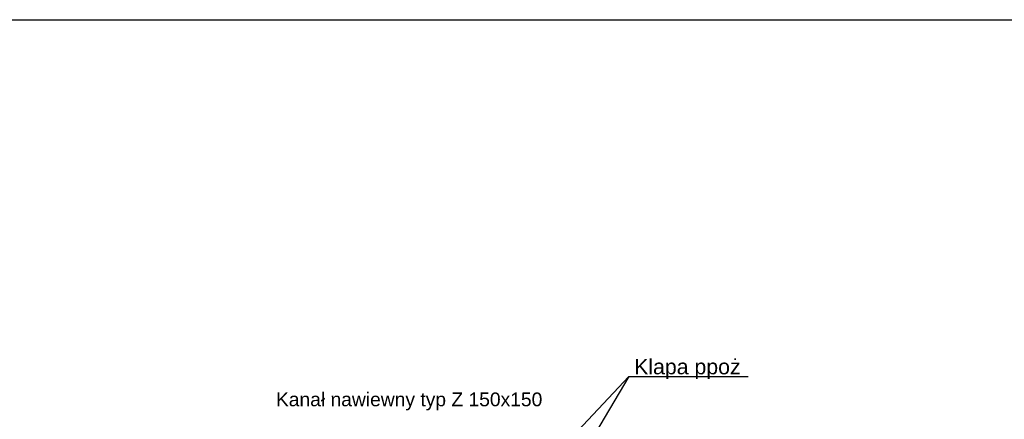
# Model space of a CAD drawing. Extents: x 280060 to 689961, y 120405 to 160329.
# Tile 5 of 85: x 657078 to 658563, y 147387 to 147989. Entities that reach past the tile are written whole.
import ezdxf

# ---------------------------------------------------------------- set-up
doc = ezdxf.new("R2010")
doc.units = 0
doc.header["$MEASUREMENT"] = 0
doc.layers.add('KAM-pro Biała Zarys', color=7, linetype='CONTINUOUS', lineweight=9)
doc.layers.add('KAM-pro Opis Sanitarny', color=7, linetype='CONTINUOUS', lineweight=18)
doc.styles.add('damian', font='arial.ttf')

msp = doc.modelspace()

# ---------------------------------------------------------------- linework, layer by layer
at = {"layer": 'KAM-pro Biała Zarys', "lineweight": 25}
for p, q in [((657864.1, 147310.2), (657996.4, 147451.6)), ((657996.4, 147451.6), (657903.6, 147294.8)), ((657996.4, 147451.6), (658176.5, 147451.6))]:
    msp.add_line(p, q, dxfattribs=at)
msp.add_lwpolyline([(655816.5, 147989.2), (662116.5, 147989.2), (662116.5, 145019.2), (655816.5, 145019.2)], close=True, dxfattribs=at)

# ---------------------------------------------------------------- texts
at = {"layer": 'KAM-pro Biała Zarys', "lineweight": 25, "insert": (658084.8, 147462.7), "char_height": 22.973, "width": 163.691, "attachment_point": 5}
msp.add_mtext('{\\fArial|b0|i0|c238|p34;Klapa ppoż}', dxfattribs=at)
at = {"layer": 'KAM-pro Opis Sanitarny', "lineweight": 25, "style": 'damian'}
msp.add_text('Kanał nawiewny typ Z 150x150', height=20.774, rotation=360, dxfattribs=at).set_placement((657464.5, 147406.5))

doc.saveas('drawing.dxf')
